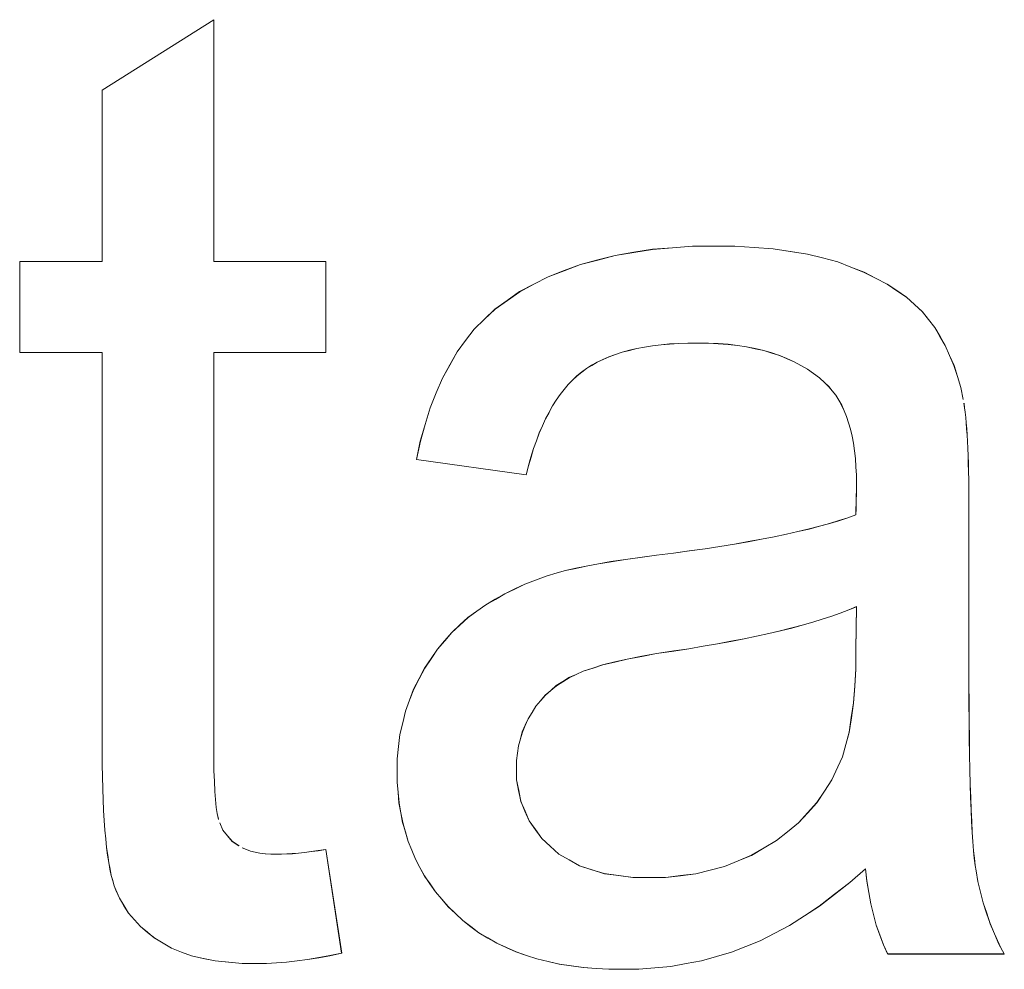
# Model space of a CAD drawing. Extents: x 229 to 926, y 37 to 878.
# Tile 73 of 194: x 316.49 to 319.07, y 809.52 to 812.01. Entities that reach past the tile are written whole.
import ezdxf

# ---------------------------------------------------------------- set-up
doc = ezdxf.new("R2010")
doc.units = 0
doc.layers.get('0').update_dxf_attribs({"lineweight": 13})
doc.layers.add('Beschriftung', color=7, linetype='Continuous', lineweight=25)
doc.layers.add('Beschriftung-A03ENJ5NI0', color=7, linetype='Continuous', lineweight=25)

# ---------------------------------------------------------------- blocks, each defined once
blk = doc.blocks.new('Referenz-A03ENJ5LI0', base_point=(255.7277, 65.704))
at = {"layer": 'Beschriftung', "color": 0, "lineweight": -2}
for p, q in [((316.7064, 811.8221), (316.9985, 812.0064)), ((316.9985, 812.0064), (316.9985, 811.3736)), ((316.7064, 811.3736), (316.7064, 811.8221)), ((318.1981, 811.4096), (318.2503, 811.4136)), ((318.2503, 811.4136), (318.3059, 811.4136)), ((318.3059, 811.4136), (318.361, 811.4136)), ((318.361, 811.4136), (318.4111, 811.4102)), ((318.0025, 811.3776), (318.048, 811.3896)), ((318.048, 811.3896), (318.0969, 811.3976)), ((318.0969, 811.3976), (318.1458, 811.4056)), ((318.1458, 811.4056), (318.1981, 811.4096)), ((318.4111, 811.4102), (318.4611, 811.4068)), ((318.4611, 811.4068), (318.5059, 811.4)), ((318.5059, 811.4), (318.5508, 811.3932)), ((318.5508, 811.3932), (318.5905, 811.383)), ((316.4904, 811.1354), (316.4904, 811.3736)), ((316.4904, 811.3736), (316.7064, 811.3736)), ((316.9985, 811.3736), (317.2907, 811.3736)), ((317.2907, 811.3736), (317.2907, 811.1354)), ((317.9148, 811.3496), (317.9569, 811.3656)), ((317.9569, 811.3656), (318.0025, 811.3776)), ((318.5905, 811.383), (318.6301, 811.3726)), ((318.6301, 811.3726), (318.6646, 811.359)), ((317.8726, 811.3335), (317.9148, 811.3496)), ((318.6646, 811.359), (318.6991, 811.3454)), ((318.6991, 811.3454), (318.729, 811.3299)), ((317.7981, 811.2948), (317.8353, 811.3142)), ((317.8353, 811.3142), (317.8726, 811.3335)), ((318.729, 811.3299), (318.759, 811.3145)), ((318.759, 811.3145), (318.7843, 811.2974)), ((317.7658, 811.2719), (317.7981, 811.2948)), ((318.7843, 811.2974), (318.8097, 811.2802)), ((317.7335, 811.2491), (317.7658, 811.2719)), ((318.8097, 811.2802), (318.8305, 811.2613)), ((318.8305, 811.2613), (318.8513, 811.2423)), ((317.7063, 811.2228), (317.7335, 811.2491)), ((318.8513, 811.2423), (318.8675, 811.2216)), ((317.6789, 811.1966), (317.7063, 811.2228)), ((318.8675, 811.2216), (318.8837, 811.201)), ((317.6566, 811.167), (317.6789, 811.1966)), ((318.8837, 811.201), (318.8975, 811.1775)), ((317.6344, 811.1373), (317.6566, 811.167)), ((318.1903, 811.1578), (318.1679, 811.1555)), ((318.2143, 811.159), (318.1903, 811.1578)), ((318.2383, 811.1602), (318.2143, 811.159)), ((318.2641, 811.1602), (318.2383, 811.1602)), ((318.2916, 811.1602), (318.2641, 811.1602)), ((318.3175, 811.1586), (318.2916, 811.1602)), ((318.3434, 811.1569), (318.3175, 811.1586)), ((318.3676, 811.1537), (318.3434, 811.1569)), ((318.8975, 811.1775), (318.9113, 811.1541)), ((316.7064, 811.1354), (316.4904, 811.1354)), ((316.7064, 810.0918), (316.7064, 811.1354)), ((317.2907, 811.1354), (316.9985, 811.1354)), ((316.9985, 811.1354), (316.9985, 810.0739)), ((317.6152, 811.1029), (317.6344, 811.1373)), ((318.0488, 811.1305), (318.0316, 811.1245)), ((318.0662, 811.1364), (318.0488, 811.1305)), ((318.0852, 811.1412), (318.0662, 811.1364)), ((318.1042, 811.146), (318.0852, 811.1412)), ((318.1249, 811.1495), (318.1042, 811.146)), ((318.1456, 811.1531), (318.1249, 811.1495)), ((318.1679, 811.1555), (318.1456, 811.1531)), ((318.3917, 811.1504), (318.3676, 811.1537)), ((318.4141, 811.1455), (318.3917, 811.1504)), ((318.4365, 811.1406), (318.4141, 811.1455)), ((318.4574, 811.1342), (318.4365, 811.1406)), ((318.4781, 811.1276), (318.4574, 811.1342)), ((318.9113, 811.1541), (318.9226, 811.128)), ((318.0004, 811.1104), (317.9864, 811.102)), ((318.016, 811.1175), (318.0004, 811.1104)), ((318.0316, 811.1245), (318.016, 811.1175)), ((318.4972, 811.1194), (318.4781, 811.1276)), ((318.5163, 811.1114), (318.4972, 811.1194)), ((318.5337, 811.1016), (318.5163, 811.1114)), ((318.9226, 811.128), (318.934, 811.1018)), ((317.596, 811.0686), (317.6152, 811.1029)), ((317.9602, 811.0843), (317.948, 811.0747)), ((317.9725, 811.0937), (317.9602, 811.0843)), ((317.9864, 811.102), (317.9725, 811.0937)), ((318.551, 811.0917), (318.5337, 811.1016)), ((318.5667, 811.0803), (318.551, 811.0917)), ((318.5823, 811.0689), (318.5667, 811.0803)), ((318.934, 811.1018), (318.9429, 811.073)), ((317.58, 811.0297), (317.596, 811.0686)), ((317.9365, 811.0634), (317.9251, 811.0521)), ((317.948, 811.0747), (317.9365, 811.0634)), ((318.5963, 811.0559), (318.5823, 811.0689)), ((318.6067, 811.0462), (318.5963, 811.0559)), ((318.9429, 811.073), (318.9519, 811.0442)), ((317.5639, 810.9907), (317.58, 811.0297)), ((317.9144, 811.039), (317.9038, 811.0257)), ((317.9251, 811.0521), (317.9144, 811.039)), ((318.6157, 811.0349), (318.6067, 811.0462)), ((318.6248, 811.0236), (318.6157, 811.0349)), ((318.9519, 811.0442), (318.9583, 811.0125)), ((317.8939, 811.0108), (317.884, 810.9958)), ((317.9038, 811.0257), (317.8939, 811.0108)), ((318.6325, 811.0105), (318.6248, 811.0236)), ((318.6402, 810.9974), (318.6325, 811.0105)), ((318.9602, 811.0028), (318.9618, 810.991)), ((317.551, 810.9471), (317.5639, 810.9907)), ((317.875, 810.979), (317.8659, 810.9622)), ((317.884, 810.9958), (317.875, 810.979)), ((318.6467, 810.9826), (318.6402, 810.9974)), ((318.6532, 810.9677), (318.6467, 810.9826)), ((318.9618, 810.991), (318.9634, 810.9793)), ((318.9634, 810.9793), (318.9647, 810.9655)), ((317.8659, 810.9622), (317.8576, 810.9436)), ((318.6583, 810.9512), (318.6532, 810.9677)), ((318.6635, 810.9346), (318.6583, 810.9512)), ((318.9647, 810.9655), (318.9661, 810.9517)), ((318.9661, 810.9517), (318.9672, 810.936)), ((317.5382, 810.9036), (317.551, 810.9471)), ((317.8493, 810.9249), (317.8418, 810.9044)), ((317.8576, 810.9436), (317.8493, 810.9249)), ((318.6674, 810.9163), (318.6635, 810.9346)), ((318.9672, 810.936), (318.9684, 810.9203)), ((317.5284, 810.8552), (317.5382, 810.9036)), ((317.8418, 810.9044), (317.8344, 810.8839)), ((318.6712, 810.898), (318.6674, 810.9163)), ((318.9684, 810.9203), (318.9693, 810.9026)), ((318.9693, 810.9026), (318.9702, 810.8849)), ((317.8344, 810.8839), (317.8277, 810.8617)), ((318.6738, 810.8779), (318.6712, 810.898)), ((318.6764, 810.8579), (318.6738, 810.8779)), ((318.9702, 810.8849), (318.9709, 810.8652)), ((317.8152, 810.8153), (317.5284, 810.8552)), ((317.8277, 810.8617), (317.8211, 810.8394)), ((318.6777, 810.8361), (318.6764, 810.8579)), ((318.9709, 810.8652), (318.9716, 810.8456)), ((317.8211, 810.8394), (317.8152, 810.8153)), ((318.6789, 810.8143), (318.6777, 810.8361)), ((318.9716, 810.8456), (318.9721, 810.824)), ((318.9721, 810.824), (318.9725, 810.8023)), ((318.6789, 810.7909), (318.6789, 810.8143)), ((318.9725, 810.8023), (318.9727, 810.7788)), ((318.6786, 810.7622), (318.6788, 810.7722)), ((318.6788, 810.7722), (318.6789, 810.7909)), ((318.9727, 810.7788), (318.973, 810.7552)), ((318.6781, 810.7393), (318.6784, 810.7522)), ((318.6784, 810.7522), (318.6786, 810.7622)), ((318.973, 810.7552), (318.973, 810.7296)), ((318.6773, 810.7105), (318.6778, 810.7263)), ((318.6778, 810.7263), (318.6781, 810.7393)), ((318.973, 810.7296), (318.973, 810.3206)), ((318.6088, 810.688), (318.6327, 810.6954)), ((318.6327, 810.6954), (318.6565, 810.7028)), ((318.6565, 810.7028), (318.6773, 810.7105)), ((318.4961, 810.6601), (318.5257, 810.6669)), ((318.5257, 810.6669), (318.5554, 810.6737)), ((318.5554, 810.6737), (318.5821, 810.6809)), ((318.5821, 810.6809), (318.6088, 810.688)), ((318.3599, 810.6341), (318.3954, 810.6405)), ((318.3954, 810.6405), (318.4309, 810.6468)), ((318.4309, 810.6468), (318.4635, 810.6534)), ((318.4635, 810.6534), (318.4961, 810.6601)), ((318.2005, 810.6104), (318.2418, 810.6162)), ((318.2418, 810.6162), (318.2831, 810.622)), ((318.2831, 810.622), (318.3216, 810.6281)), ((318.3216, 810.6281), (318.3599, 810.6341)), ((318.0369, 810.5881), (318.0749, 810.5937)), ((318.0749, 810.5937), (318.1128, 810.5994)), ((318.1128, 810.5994), (318.1563, 810.6049)), ((318.1563, 810.6049), (318.2005, 810.6104)), ((317.8964, 810.5589), (317.9181, 810.5648)), ((317.9181, 810.5648), (317.945, 810.5707)), ((317.945, 810.5707), (317.9719, 810.5766)), ((317.9719, 810.5766), (318.0045, 810.5823)), ((318.0045, 810.5823), (318.0369, 810.5881)), ((317.8117, 810.5293), (317.8395, 810.5399)), ((317.8395, 810.5399), (317.8672, 810.5504)), ((317.8672, 810.5504), (317.8964, 810.5589)), ((317.7591, 810.5042), (317.7854, 810.5167)), ((317.7854, 810.5167), (317.8117, 810.5293)), ((317.7096, 810.4751), (317.7343, 810.4896)), ((317.7343, 810.4896), (317.7591, 810.5042)), ((317.6862, 810.4584), (317.7096, 810.4751)), ((318.659, 810.4619), (318.6367, 810.4537)), ((318.6789, 810.4704), (318.659, 810.4619)), ((318.6773, 810.358), (318.6789, 810.4704)), ((317.6418, 810.4224), (317.6629, 810.4418)), ((317.6629, 810.4418), (317.6862, 810.4584)), ((318.5894, 810.4376), (318.5645, 810.4297)), ((318.6143, 810.4455), (318.5894, 810.4376)), ((318.6367, 810.4537), (318.6143, 810.4455)), ((317.6207, 810.4031), (317.6418, 810.4224)), ((318.5097, 810.4146), (318.4798, 810.4074)), ((318.5371, 810.4222), (318.5097, 810.4146)), ((318.5645, 810.4297), (318.5371, 810.4222)), ((317.6018, 810.3811), (317.6207, 810.4031)), ((318.3852, 810.3863), (318.3504, 810.3797)), ((318.4176, 810.3932), (318.3852, 810.3863)), ((318.45, 810.4), (318.4176, 810.3932)), ((318.4798, 810.4074), (318.45, 810.4)), ((317.5663, 810.3343), (317.5829, 810.359)), ((317.5829, 810.359), (317.6018, 810.3811)), ((318.2409, 810.3604), (318.201, 810.3545)), ((318.2782, 810.3668), (318.2409, 810.3604)), ((318.3156, 810.3731), (318.2782, 810.3668)), ((318.3504, 810.3797), (318.3156, 810.3731)), ((318.6773, 810.3073), (318.6773, 810.358)), ((317.5496, 810.3096), (317.5663, 810.3343)), ((318.0789, 810.3332), (318.047, 810.3256)), ((318.1175, 810.3405), (318.0789, 810.3332)), ((318.156, 810.3477), (318.1175, 810.3405)), ((318.201, 810.3545), (318.156, 810.3477)), ((317.5352, 810.282), (317.5496, 810.3096)), ((317.9898, 810.3098), (317.9645, 810.3018)), ((318.0151, 810.3179), (317.9898, 810.3098)), ((318.047, 810.3256), (318.0151, 810.3179)), ((318.6744, 810.2628), (318.6773, 810.3073)), ((318.973, 810.3206), (318.973, 810.2671)), ((317.5208, 810.2546), (317.5352, 810.282)), ((317.9271, 810.2847), (317.9106, 810.2741)), ((317.9458, 810.2932), (317.9271, 810.2847)), ((317.9645, 810.3018), (317.9458, 810.2932)), ((317.51, 810.2257), (317.5208, 810.2546)), ((317.8939, 810.2636), (317.8796, 810.2512)), ((317.9106, 810.2741), (317.8939, 810.2636)), ((318.6715, 810.2183), (318.6744, 810.2628)), ((318.973, 810.2671), (318.9733, 810.2186)), ((317.8652, 810.2388), (317.8529, 810.2243)), ((317.8796, 810.2512), (317.8652, 810.2388)), ((317.4993, 810.1967), (317.51, 810.2257)), ((317.8406, 810.2099), (317.8304, 810.1935)), ((317.8529, 810.2243), (317.8406, 810.2099)), ((318.6656, 810.1799), (318.6715, 810.2183)), ((318.9733, 810.2186), (318.9735, 810.17)), ((317.4921, 810.1664), (317.4993, 810.1967)), ((317.8203, 810.1771), (317.8126, 810.1598)), ((317.8304, 810.1935), (317.8203, 810.1771)), ((318.6598, 810.1416), (318.6656, 810.1799)), ((317.4848, 810.1361), (317.4921, 810.1664)), ((317.8126, 810.1598), (317.805, 810.1425)), ((318.9735, 810.17), (318.9741, 810.1264)), ((317.4812, 810.1043), (317.4848, 810.1361)), ((317.805, 810.1425), (317.7999, 810.1243)), ((318.6509, 810.1095), (318.6598, 810.1416)), ((318.9741, 810.1264), (318.9747, 810.0827)), ((317.4776, 810.0725), (317.4812, 810.1043)), ((317.7948, 810.1061), (317.7923, 810.087)), ((317.7999, 810.1243), (317.7948, 810.1061)), ((318.6421, 810.0773), (318.6509, 810.1095)), ((316.7064, 810.0572), (316.7064, 810.0918)), ((317.7923, 810.087), (317.7898, 810.0678)), ((318.6303, 810.0513), (318.6421, 810.0773)), ((318.9747, 810.0827), (318.9756, 810.044)), ((316.7069, 810.0256), (316.7064, 810.0572)), ((316.9985, 810.0739), (316.9985, 810.0409)), ((317.4776, 810.0393), (317.4776, 810.0725)), ((317.7898, 810.0678), (317.7898, 810.0478)), ((318.6149, 810.0176), (318.6303, 810.0513)), ((316.7075, 809.994), (316.7069, 810.0256)), ((316.9985, 810.0409), (316.9995, 810.0139)), ((317.4776, 810.0109), (317.4776, 810.0393)), ((317.7898, 810.0478), (317.7898, 810.0172)), ((318.9756, 810.044), (318.9765, 810.0052)), ((316.9995, 810.0139), (317.0004, 809.9869)), ((317.48, 809.984), (317.4776, 810.0109)), ((317.7898, 810.0172), (317.7953, 809.989)), ((318.5951, 809.9876), (318.6149, 810.0176)), ((318.9765, 810.0052), (318.9776, 809.9715)), ((316.7086, 809.9654), (316.7075, 809.994)), ((317.0004, 809.9869), (317.0023, 809.9657)), ((317.4824, 809.9569), (317.48, 809.984)), ((317.7953, 809.989), (317.8008, 809.961)), ((318.5754, 809.9575), (318.5951, 809.9876)), ((318.9776, 809.9715), (318.9788, 809.9376)), ((316.7097, 809.9367), (316.7086, 809.9654)), ((317.0023, 809.9657), (317.0043, 809.9445)), ((317.4872, 809.9311), (317.4824, 809.9569)), ((317.8008, 809.961), (317.8119, 809.9354)), ((318.5512, 809.9309), (318.5754, 809.9575)), ((316.7114, 809.911), (316.7097, 809.9367)), ((317.0043, 809.9445), (317.0071, 809.9292)), ((317.0071, 809.9292), (317.01, 809.914)), ((317.4919, 809.9053), (317.4872, 809.9311)), ((317.8119, 809.9354), (317.8229, 809.9098)), ((318.5271, 809.9044), (318.5512, 809.9309)), ((318.9788, 809.9376), (318.9803, 809.9087)), ((316.713, 809.8854), (316.7114, 809.911)), ((317.0139, 809.9046), (317.0215, 809.8858)), ((317.4991, 809.8808), (317.4919, 809.9053)), ((317.8229, 809.9098), (317.8395, 809.8868)), ((318.4986, 809.8815), (318.5271, 809.9044)), ((318.9803, 809.9087), (318.9817, 809.8797)), ((316.7153, 809.8628), (316.713, 809.8854)), ((317.0215, 809.8858), (317.034, 809.8708)), ((317.034, 809.8708), (317.0465, 809.8559)), ((317.5063, 809.8562), (317.4991, 809.8808)), ((317.8395, 809.8868), (317.856, 809.8638)), ((318.4701, 809.8585), (318.4986, 809.8815)), ((318.9817, 809.8797), (318.9835, 809.8557)), ((316.7175, 809.8401), (316.7153, 809.8628)), ((317.0465, 809.8559), (317.0639, 809.8448)), ((317.5158, 809.833), (317.5063, 809.8562)), ((317.856, 809.8638), (317.8781, 809.8433)), ((317.8781, 809.8433), (317.9003, 809.823)), ((318.4372, 809.8391), (318.4701, 809.8585)), ((318.9835, 809.8557), (318.9852, 809.8316)), ((316.7204, 809.8203), (316.7175, 809.8401)), ((316.7231, 809.8006), (316.7204, 809.8203)), ((317.0726, 809.8392), (317.0832, 809.835)), ((317.0832, 809.835), (317.0937, 809.8308)), ((317.0937, 809.8308), (317.106, 809.8281)), ((317.106, 809.8281), (317.1185, 809.8253)), ((317.1185, 809.8253), (317.1328, 809.8239)), ((317.1328, 809.8239), (317.147, 809.8225)), ((317.147, 809.8225), (317.1632, 809.8225)), ((317.1632, 809.8225), (317.1753, 809.8225)), ((317.1753, 809.8225), (317.1893, 809.8233)), ((317.1893, 809.8233), (317.2033, 809.8241)), ((317.2033, 809.8241), (317.2193, 809.8257)), ((317.2193, 809.8257), (317.2352, 809.8272)), ((317.2352, 809.8272), (317.2531, 809.8296)), ((317.2531, 809.8296), (317.2709, 809.832)), ((317.2709, 809.832), (317.2907, 809.8351)), ((317.2907, 809.8351), (317.3325, 809.5639)), ((317.5253, 809.8097), (317.5158, 809.833)), ((317.9003, 809.823), (317.9276, 809.8076)), ((318.3692, 809.8052), (318.4043, 809.8197)), ((318.4043, 809.8197), (318.4372, 809.8391)), ((318.9852, 809.8316), (318.9872, 809.8125)), ((316.7265, 809.7838), (316.7231, 809.8006)), ((317.5373, 809.7877), (317.5253, 809.8097)), ((317.9276, 809.8076), (317.9548, 809.7922)), ((317.9548, 809.7922), (317.9871, 809.782)), ((318.2964, 809.7809), (318.3339, 809.7906)), ((318.3339, 809.7906), (318.3692, 809.8052)), ((318.9872, 809.8125), (318.9893, 809.7934)), ((318.9893, 809.7934), (318.9917, 809.7793)), ((316.7298, 809.7672), (316.7265, 809.7838)), ((316.7337, 809.7534), (316.7298, 809.7672)), ((317.5492, 809.7657), (317.5373, 809.7877)), ((317.5635, 809.745), (317.5492, 809.7657)), ((317.9871, 809.782), (318.0195, 809.7718)), ((318.0195, 809.7718), (318.057, 809.7666)), ((318.057, 809.7666), (318.0944, 809.7616)), ((318.1793, 809.7616), (318.219, 809.7664)), ((318.219, 809.7664), (318.2589, 809.7713)), ((318.2589, 809.7713), (318.2964, 809.7809)), ((318.7026, 809.7844), (318.6618, 809.7484)), ((318.7058, 809.7525), (318.7026, 809.7844)), ((318.9917, 809.7793), (318.9963, 809.7509)), ((316.7376, 809.7396), (316.7337, 809.7534)), ((316.742, 809.7289), (316.7376, 809.7396)), ((317.5778, 809.7243), (317.5635, 809.745)), ((318.0944, 809.7616), (318.137, 809.7616)), ((318.137, 809.7616), (318.1793, 809.7616)), ((318.6618, 809.7484), (318.6218, 809.7176)), ((318.711, 809.7227), (318.7058, 809.7525)), ((318.9963, 809.7509), (319.0033, 809.7231)), ((316.751, 809.7073), (316.742, 809.7289)), ((317.5945, 809.7048), (317.5778, 809.7243)), ((318.6218, 809.7176), (318.5819, 809.6869)), ((318.7163, 809.6927), (318.711, 809.7227)), ((319.0033, 809.7231), (319.0102, 809.6952)), ((316.7631, 809.6878), (316.751, 809.7073)), ((316.7753, 809.6683), (316.7631, 809.6878)), ((317.6112, 809.6854), (317.5945, 809.7048)), ((318.7235, 809.6648), (318.7163, 809.6927)), ((319.0102, 809.6952), (319.0195, 809.6681)), ((316.7907, 809.6509), (316.7753, 809.6683)), ((317.6303, 809.6671), (317.6112, 809.6854)), ((317.6494, 809.649), (317.6303, 809.6671)), ((318.5819, 809.6869), (318.5427, 809.6615)), ((318.7308, 809.637), (318.7235, 809.6648)), ((319.0195, 809.6681), (319.0287, 809.6408)), ((316.8061, 809.6336), (316.7907, 809.6509)), ((317.6704, 809.633), (317.6494, 809.649)), ((318.5427, 809.6615), (318.5035, 809.6359)), ((318.7401, 809.6112), (318.7308, 809.637)), ((319.0287, 809.6408), (319.0402, 809.6141)), ((316.8248, 809.6182), (316.8061, 809.6336)), ((316.8434, 809.6029), (316.8248, 809.6182)), ((317.6916, 809.617), (317.6704, 809.633)), ((317.7147, 809.6034), (317.6916, 809.617)), ((318.4652, 809.6158), (318.4268, 809.5957)), ((318.5035, 809.6359), (318.4652, 809.6158)), ((318.7494, 809.5854), (318.7401, 809.6112)), ((319.0402, 809.6141), (319.0517, 809.5875)), ((316.8653, 809.5897), (316.8434, 809.6029)), ((316.8872, 809.5764), (316.8653, 809.5897)), ((317.738, 809.5897), (317.7147, 809.6034)), ((317.7632, 809.5783), (317.738, 809.5897)), ((318.4268, 809.5957), (318.3893, 809.5808)), ((318.7606, 809.5615), (318.7494, 809.5854)), ((319.0517, 809.5875), (319.0656, 809.5615)), ((316.9136, 809.5665), (316.8872, 809.5764)), ((316.9399, 809.5565), (316.9136, 809.5665)), ((317.3325, 809.5639), (317.3017, 809.5571)), ((317.7885, 809.567), (317.7632, 809.5783)), ((317.8157, 809.5579), (317.7885, 809.567)), ((318.3518, 809.566), (318.3128, 809.5549)), ((318.3893, 809.5808), (318.3518, 809.566)), ((319.0656, 809.5615), (318.7606, 809.5615)), ((316.9707, 809.5499), (316.9399, 809.5565)), ((317.0015, 809.5434), (316.9707, 809.5499)), ((317.0369, 809.5401), (317.0015, 809.5434)), ((317.0722, 809.5367), (317.0369, 809.5401)), ((317.1118, 809.5367), (317.0722, 809.5367)), ((317.1362, 809.5367), (317.1118, 809.5367)), ((317.1621, 809.5385), (317.1362, 809.5367)), ((317.1881, 809.5401), (317.1621, 809.5385)), ((317.2157, 809.5435), (317.1881, 809.5401)), ((317.2432, 809.5469), (317.2157, 809.5435)), ((317.2724, 809.552), (317.2432, 809.5469)), ((317.3017, 809.5571), (317.2724, 809.552)), ((317.8431, 809.5487), (317.8157, 809.5579)), ((317.8724, 809.5419), (317.8431, 809.5487)), ((317.9018, 809.5351), (317.8724, 809.5419)), ((317.9331, 809.5305), (317.9018, 809.5351)), ((318.2336, 809.5363), (318.1933, 809.5288)), ((318.2738, 809.5437), (318.2336, 809.5363)), ((318.3128, 809.5549), (318.2738, 809.5437)), ((317.9646, 809.526), (317.9331, 809.5305)), ((317.9979, 809.5237), (317.9646, 809.526)), ((318.0315, 809.5215), (317.9979, 809.5237)), ((318.067, 809.5215), (318.0315, 809.5215)), ((318.1099, 809.5215), (318.067, 809.5215)), ((318.1516, 809.5252), (318.1099, 809.5215)), ((318.1933, 809.5288), (318.1516, 809.5252))]:
    blk.add_line(p, q, dxfattribs=at)
blk = doc.blocks.new('Referenz-A03ENJ62I0', base_point=(255.7277, 65.7055))
at = {"layer": 'Beschriftung-A03ENJ5NI0', "color": 0, "lineweight": -2}
for p, q in [((316.7065, 811.8219), (316.9986, 812.0062)), ((316.9986, 812.0062), (316.9986, 811.3734)), ((316.7065, 811.3734), (316.7065, 811.8219)), ((318.1982, 811.4094), (318.2505, 811.4134)), ((318.2505, 811.4134), (318.3061, 811.4134)), ((318.3061, 811.4134), (318.3612, 811.4134)), ((318.3612, 811.4134), (318.4112, 811.41)), ((318.0027, 811.3774), (318.0481, 811.3894)), ((318.0481, 811.3894), (318.0971, 811.3974)), ((318.0971, 811.3974), (318.1459, 811.4054)), ((318.1459, 811.4054), (318.1982, 811.4094)), ((318.4112, 811.41), (318.4612, 811.4066)), ((318.4612, 811.4066), (318.5061, 811.3998)), ((318.5061, 811.3998), (318.551, 811.393)), ((318.551, 811.393), (318.5906, 811.3828)), ((316.4905, 811.1352), (316.4905, 811.3734)), ((316.4905, 811.3734), (316.7065, 811.3734)), ((316.9986, 811.3734), (317.2909, 811.3734)), ((317.2909, 811.3734), (317.2909, 811.1352)), ((317.9149, 811.3495), (317.9571, 811.3654)), ((317.9571, 811.3654), (318.0027, 811.3774)), ((318.5906, 811.3828), (318.6302, 811.3725)), ((318.6302, 811.3725), (318.6647, 811.3589)), ((317.8727, 811.3333), (317.9149, 811.3495)), ((318.6647, 811.3589), (318.6993, 811.3452)), ((318.6993, 811.3452), (318.7292, 811.3297)), ((317.7982, 811.2946), (317.8354, 811.314)), ((317.8354, 811.314), (317.8727, 811.3333)), ((318.7292, 811.3297), (318.7591, 811.3144)), ((318.7591, 811.3144), (318.7844, 811.2972)), ((317.766, 811.2718), (317.7982, 811.2946)), ((318.7844, 811.2972), (318.8098, 811.28)), ((317.7337, 811.2489), (317.766, 811.2718)), ((318.8098, 811.28), (318.8306, 811.2611)), ((318.8306, 811.2611), (318.8514, 811.2422)), ((317.7065, 811.2226), (317.7337, 811.2489)), ((318.8514, 811.2422), (318.8677, 811.2215)), ((317.6791, 811.1964), (317.7065, 811.2226)), ((318.8677, 811.2215), (318.8838, 811.2008)), ((317.6568, 811.1668), (317.6791, 811.1964)), ((318.8838, 811.2008), (318.8977, 811.1773)), ((317.6345, 811.1371), (317.6568, 811.1668)), ((318.1904, 811.1576), (318.168, 811.1553)), ((318.2145, 811.1588), (318.1904, 811.1576)), ((318.2385, 811.16), (318.2145, 811.1588)), ((318.2642, 811.16), (318.2385, 811.16)), ((318.2917, 811.16), (318.2642, 811.16)), ((318.3176, 811.1584), (318.2917, 811.16)), ((318.3436, 811.1567), (318.3176, 811.1584)), ((318.3677, 811.1535), (318.3436, 811.1567)), ((318.8977, 811.1773), (318.9114, 811.154)), ((316.7065, 811.1352), (316.4905, 811.1352)), ((316.7065, 810.0916), (316.7065, 811.1352)), ((317.2909, 811.1352), (316.9986, 811.1352)), ((316.9986, 811.1352), (316.9986, 810.0737)), ((317.6153, 811.1027), (317.6345, 811.1371)), ((318.049, 811.1303), (318.0318, 811.1244)), ((318.0663, 811.1363), (318.049, 811.1303)), ((318.0853, 811.141), (318.0663, 811.1363)), ((318.1044, 811.1458), (318.0853, 811.141)), ((318.125, 811.1493), (318.1044, 811.1458)), ((318.1457, 811.1529), (318.125, 811.1493)), ((318.168, 811.1553), (318.1457, 811.1529)), ((318.3918, 811.1502), (318.3677, 811.1535)), ((318.4142, 811.1453), (318.3918, 811.1502)), ((318.4367, 811.1405), (318.4142, 811.1453)), ((318.4575, 811.134), (318.4367, 811.1405)), ((318.4783, 811.1274), (318.4575, 811.134)), ((318.9114, 811.154), (318.9228, 811.1278)), ((318.0005, 811.1102), (317.9866, 811.1018)), ((318.0162, 811.1173), (318.0005, 811.1102)), ((318.0318, 811.1244), (318.0162, 811.1173)), ((318.4974, 811.1192), (318.4783, 811.1274)), ((318.5164, 811.1112), (318.4974, 811.1192)), ((318.5338, 811.1014), (318.5164, 811.1112)), ((318.9228, 811.1278), (318.9342, 811.1016)), ((317.5961, 811.0684), (317.6153, 811.1027)), ((317.9604, 811.0841), (317.9481, 811.0745)), ((317.9726, 811.0935), (317.9604, 811.0841)), ((317.9866, 811.1018), (317.9726, 811.0935)), ((318.5511, 811.0915), (318.5338, 811.1014)), ((318.5668, 811.0802), (318.5511, 811.0915)), ((318.5824, 811.0688), (318.5668, 811.0802)), ((318.9342, 811.1016), (318.943, 811.0728)), ((317.5801, 811.0295), (317.5961, 811.0684)), ((317.9366, 811.0632), (317.9252, 811.0519)), ((317.9481, 811.0745), (317.9366, 811.0632)), ((318.5965, 811.0558), (318.5824, 811.0688)), ((318.6068, 811.046), (318.5965, 811.0558)), ((318.943, 811.0728), (318.952, 811.044)), ((317.5641, 810.9905), (317.5801, 811.0295)), ((317.9145, 811.0388), (317.9039, 811.0255)), ((317.9252, 811.0519), (317.9145, 811.0388)), ((318.6158, 811.0348), (318.6068, 811.046)), ((318.6249, 811.0234), (318.6158, 811.0348)), ((318.952, 811.044), (318.9585, 811.0124)), ((317.894, 811.0106), (317.8841, 810.9956)), ((317.9039, 811.0255), (317.894, 811.0106)), ((318.6326, 811.0103), (318.6249, 811.0234)), ((318.6404, 810.9972), (318.6326, 811.0103)), ((318.9604, 811.0026), (318.962, 810.9908)), ((317.5512, 810.9469), (317.5641, 810.9905)), ((317.8751, 810.9788), (317.8661, 810.962)), ((317.8841, 810.9956), (317.8751, 810.9788)), ((318.6468, 810.9824), (318.6404, 810.9972)), ((318.6533, 810.9676), (318.6468, 810.9824)), ((318.962, 810.9908), (318.9635, 810.9791)), ((318.9635, 810.9791), (318.9649, 810.9653)), ((317.8661, 810.962), (317.8578, 810.9434)), ((318.6585, 810.951), (318.6533, 810.9676)), ((318.6636, 810.9344), (318.6585, 810.951)), ((318.9649, 810.9653), (318.9662, 810.9516)), ((318.9662, 810.9516), (318.9674, 810.9358)), ((317.5383, 810.9034), (317.5512, 810.9469)), ((317.8494, 810.9247), (317.842, 810.9043)), ((317.8578, 810.9434), (317.8494, 810.9247)), ((318.6675, 810.9161), (318.6636, 810.9344)), ((318.9674, 810.9358), (318.9686, 810.9201)), ((317.5286, 810.8551), (317.5383, 810.9034)), ((317.842, 810.9043), (317.8345, 810.8838)), ((318.6714, 810.8978), (318.6675, 810.9161)), ((318.9686, 810.9201), (318.9694, 810.9024)), ((318.9694, 810.9024), (318.9704, 810.8847)), ((317.8345, 810.8838), (317.8279, 810.8615)), ((318.6739, 810.8777), (318.6714, 810.8978)), ((318.6765, 810.8578), (318.6739, 810.8777)), ((318.9704, 810.8847), (318.9711, 810.865)), ((317.8154, 810.8151), (317.5286, 810.8551)), ((317.8279, 810.8615), (317.8212, 810.8392)), ((318.6778, 810.836), (318.6765, 810.8578)), ((318.9711, 810.865), (318.9717, 810.8454)), ((317.8212, 810.8392), (317.8154, 810.8151)), ((318.6791, 810.8141), (318.6778, 810.836)), ((318.9717, 810.8454), (318.9722, 810.8238)), ((318.9722, 810.8238), (318.9726, 810.8021)), ((318.6791, 810.7907), (318.6791, 810.8141)), ((318.9726, 810.8021), (318.9729, 810.7786)), ((318.6788, 810.762), (318.6789, 810.7721)), ((318.6789, 810.7721), (318.6791, 810.7907)), ((318.9729, 810.7786), (318.9732, 810.755)), ((318.6782, 810.7391), (318.6786, 810.752)), ((318.6786, 810.752), (318.6788, 810.762)), ((318.9732, 810.755), (318.9732, 810.7294)), ((318.6775, 810.7103), (318.678, 810.7261)), ((318.678, 810.7261), (318.6782, 810.7391)), ((318.9732, 810.7294), (318.9732, 810.3204)), ((318.609, 810.6878), (318.6328, 810.6952)), ((318.6328, 810.6952), (318.6566, 810.7027)), ((318.6566, 810.7027), (318.6775, 810.7103)), ((318.4962, 810.6599), (318.5259, 810.6667)), ((318.5259, 810.6667), (318.5555, 810.6735)), ((318.5555, 810.6735), (318.5823, 810.6808)), ((318.5823, 810.6808), (318.609, 810.6878)), ((318.3956, 810.6403), (318.431, 810.6466)), ((318.431, 810.6466), (318.4636, 810.6532)), ((318.4636, 810.6532), (318.4962, 810.6599)), ((318.2006, 810.6102), (318.2419, 810.6161)), ((318.2419, 810.6161), (318.2833, 810.6219)), ((318.2833, 810.6219), (318.3217, 810.6279)), ((318.3217, 810.6279), (318.36, 810.6339)), ((318.36, 810.6339), (318.3956, 810.6403)), ((318.037, 810.5879), (318.0751, 810.5935)), ((318.0751, 810.5935), (318.113, 810.5992)), ((318.113, 810.5992), (318.1564, 810.6047)), ((318.1564, 810.6047), (318.2006, 810.6102)), ((317.8966, 810.5587), (317.9182, 810.5647)), ((317.9182, 810.5647), (317.9451, 810.5705)), ((317.9451, 810.5705), (317.9721, 810.5764)), ((317.9721, 810.5764), (318.0046, 810.5821)), ((318.0046, 810.5821), (318.037, 810.5879)), ((317.8119, 810.5291), (317.8396, 810.5397)), ((317.8396, 810.5397), (317.8674, 810.5502)), ((317.8674, 810.5502), (317.8966, 810.5587)), ((317.7593, 810.504), (317.7856, 810.5165)), ((317.7856, 810.5165), (317.8119, 810.5291)), ((317.7097, 810.4749), (317.7345, 810.4894)), ((317.7345, 810.4894), (317.7593, 810.504)), ((317.6864, 810.4582), (317.7097, 810.4749)), ((318.6592, 810.4617), (318.6368, 810.4535)), ((318.6791, 810.4702), (318.6592, 810.4617)), ((318.6775, 810.3578), (318.6791, 810.4702)), ((317.642, 810.4223), (317.663, 810.4416)), ((317.663, 810.4416), (317.6864, 810.4582)), ((318.5896, 810.4374), (318.5646, 810.4295)), ((318.6144, 810.4453), (318.5896, 810.4374)), ((318.6368, 810.4535), (318.6144, 810.4453)), ((317.6208, 810.4029), (317.642, 810.4223)), ((318.5099, 810.4144), (318.48, 810.4072)), ((318.5372, 810.422), (318.5099, 810.4144)), ((318.5646, 810.4295), (318.5372, 810.422)), ((317.602, 810.3809), (317.6208, 810.4029)), ((318.3854, 810.3861), (318.3506, 810.3795)), ((318.4178, 810.393), (318.3854, 810.3861)), ((318.4501, 810.3999), (318.4178, 810.393)), ((318.48, 810.4072), (318.4501, 810.3999)), ((317.5665, 810.3341), (317.5831, 810.3589)), ((317.5831, 810.3589), (317.602, 810.3809)), ((318.241, 810.3603), (318.2012, 810.3543)), ((318.2784, 810.3666), (318.241, 810.3603)), ((318.3157, 810.3729), (318.2784, 810.3666)), ((318.3506, 810.3795), (318.3157, 810.3729)), ((318.6775, 810.3071), (318.6775, 810.3578)), ((317.5498, 810.3094), (317.5665, 810.3341)), ((318.079, 810.333), (318.0472, 810.3254)), ((318.1176, 810.3403), (318.079, 810.333)), ((318.1561, 810.3475), (318.1176, 810.3403)), ((318.2012, 810.3543), (318.1561, 810.3475)), ((317.5354, 810.2818), (317.5498, 810.3094)), ((317.99, 810.3097), (317.9646, 810.3016)), ((318.0152, 810.3177), (317.99, 810.3097)), ((318.0472, 810.3254), (318.0152, 810.3177)), ((318.6745, 810.2626), (318.6775, 810.3071)), ((318.9732, 810.3204), (318.9732, 810.2669)), ((317.521, 810.2544), (317.5354, 810.2818)), ((317.9272, 810.2845), (317.9108, 810.274)), ((317.946, 810.2931), (317.9272, 810.2845)), ((317.9646, 810.3016), (317.946, 810.2931)), ((317.5102, 810.2256), (317.521, 810.2544)), ((317.8941, 810.2635), (317.8797, 810.2511)), ((317.9108, 810.274), (317.8941, 810.2635)), ((318.6716, 810.2181), (318.6745, 810.2626)), ((318.9732, 810.2669), (318.9734, 810.2184)), ((317.8653, 810.2386), (317.853, 810.2241)), ((317.8797, 810.2511), (317.8653, 810.2386)), ((317.4994, 810.1966), (317.5102, 810.2256)), ((317.8407, 810.2097), (317.8306, 810.1933)), ((317.853, 810.2241), (317.8407, 810.2097)), ((318.6658, 810.1797), (318.6716, 810.2181)), ((318.9734, 810.2184), (318.9737, 810.1698)), ((317.4922, 810.1662), (317.4994, 810.1966)), ((317.8204, 810.177), (317.8128, 810.1596)), ((317.8306, 810.1933), (317.8204, 810.177)), ((318.6599, 810.1414), (318.6658, 810.1797)), ((317.4849, 810.136), (317.4922, 810.1662)), ((317.8128, 810.1596), (317.8051, 810.1423)), ((318.9737, 810.1698), (318.9743, 810.1262)), ((317.4814, 810.1042), (317.4849, 810.136)), ((317.8051, 810.1423), (317.8, 810.1241)), ((318.651, 810.1093), (318.6599, 810.1414)), ((318.9743, 810.1262), (318.9748, 810.0825)), ((317.4778, 810.0724), (317.4814, 810.1042)), ((317.795, 810.1059), (317.7924, 810.0868)), ((317.8, 810.1241), (317.795, 810.1059)), ((318.6423, 810.0771), (318.651, 810.1093)), ((316.7065, 810.057), (316.7065, 810.0916)), ((317.7924, 810.0868), (317.79, 810.0677)), ((318.6305, 810.0511), (318.6423, 810.0771)), ((318.9748, 810.0825), (318.9758, 810.0439)), ((316.7071, 810.0254), (316.7065, 810.057)), ((316.9986, 810.0737), (316.9986, 810.0407)), ((317.4778, 810.0391), (317.4778, 810.0724)), ((317.79, 810.0677), (317.79, 810.0476)), ((318.615, 810.0174), (318.6305, 810.0511)), ((316.7076, 809.9938), (316.7071, 810.0254)), ((316.9986, 810.0407), (316.9996, 810.0137)), ((317.4778, 810.0108), (317.4778, 810.0391)), ((317.79, 810.0476), (317.79, 810.017)), ((318.9758, 810.0439), (318.9766, 810.005)), ((316.9996, 810.0137), (317.0006, 809.9867)), ((317.4802, 809.9838), (317.4778, 810.0108)), ((317.79, 810.017), (317.7955, 809.9889)), ((318.5953, 809.9875), (318.615, 810.0174)), ((318.9766, 810.005), (318.9778, 809.9713)), ((316.7087, 809.9652), (316.7076, 809.9938)), ((317.0006, 809.9867), (317.0025, 809.9655)), ((317.4825, 809.9567), (317.4802, 809.9838)), ((317.7955, 809.9889), (317.801, 809.9608)), ((318.5755, 809.9573), (318.5953, 809.9875)), ((318.9778, 809.9713), (318.9789, 809.9374)), ((316.7098, 809.9366), (316.7087, 809.9652)), ((317.0025, 809.9655), (317.0044, 809.9444)), ((317.4874, 809.9309), (317.4825, 809.9567)), ((317.801, 809.9608), (317.8121, 809.9352)), ((318.5514, 809.9308), (318.5755, 809.9573)), ((316.7115, 809.9109), (316.7098, 809.9366)), ((317.0044, 809.9444), (317.0073, 809.929)), ((317.0073, 809.929), (317.0102, 809.9138)), ((317.4921, 809.9051), (317.4874, 809.9309)), ((317.8121, 809.9352), (317.823, 809.9096)), ((318.5272, 809.9043), (318.5514, 809.9308)), ((318.9789, 809.9374), (318.9805, 809.9085)), ((316.7132, 809.8852), (316.7115, 809.9109)), ((317.014, 809.9044), (317.0217, 809.8856)), ((317.4993, 809.8806), (317.4921, 809.9051)), ((317.823, 809.9096), (317.8396, 809.8866)), ((318.4987, 809.8813), (318.5272, 809.9043)), ((318.9805, 809.9085), (318.9819, 809.8795)), ((316.7154, 809.8626), (316.7132, 809.8852)), ((317.0217, 809.8856), (317.0342, 809.8706)), ((317.0342, 809.8706), (317.0467, 809.8557)), ((317.5065, 809.856), (317.4993, 809.8806)), ((317.8396, 809.8866), (317.8562, 809.8636)), ((318.4702, 809.8584), (318.4987, 809.8813)), ((318.9819, 809.8795), (318.9836, 809.8556)), ((316.7176, 809.8399), (316.7154, 809.8626)), ((317.0467, 809.8557), (317.064, 809.8446)), ((317.5159, 809.8328), (317.5065, 809.856)), ((317.8562, 809.8636), (317.8783, 809.8432)), ((317.8783, 809.8432), (317.9004, 809.8228)), ((318.4373, 809.8389), (318.4702, 809.8584)), ((318.9836, 809.8556), (318.9853, 809.8314)), ((316.7205, 809.8202), (316.7176, 809.8399)), ((316.7233, 809.8004), (316.7205, 809.8202)), ((317.0727, 809.839), (317.0833, 809.8348)), ((317.0833, 809.8348), (317.0939, 809.8307)), ((317.0939, 809.8307), (317.1062, 809.8279)), ((317.1062, 809.8279), (317.1186, 809.8252)), ((317.1186, 809.8252), (317.1329, 809.8238)), ((317.1329, 809.8238), (317.1471, 809.8223)), ((317.1471, 809.8223), (317.1633, 809.8223)), ((317.1633, 809.8223), (317.1754, 809.8223)), ((317.1754, 809.8223), (317.1894, 809.8231)), ((317.1894, 809.8231), (317.2035, 809.8239)), ((317.2035, 809.8239), (317.2195, 809.8255)), ((317.2195, 809.8255), (317.2353, 809.827)), ((317.2353, 809.827), (317.2532, 809.8294)), ((317.2532, 809.8294), (317.271, 809.8318)), ((317.271, 809.8318), (317.2909, 809.8349)), ((317.2909, 809.8349), (317.3326, 809.5637)), ((317.5254, 809.8095), (317.5159, 809.8328)), ((317.9004, 809.8228), (317.9277, 809.8074)), ((318.3693, 809.805), (318.4045, 809.8195)), ((318.4045, 809.8195), (318.4373, 809.8389)), ((318.9853, 809.8314), (318.9874, 809.8123)), ((316.7266, 809.7837), (316.7233, 809.8004)), ((317.5374, 809.7876), (317.5254, 809.8095)), ((317.9277, 809.8074), (317.9549, 809.792)), ((317.9549, 809.792), (317.9873, 809.7818)), ((318.3341, 809.7904), (318.3693, 809.805)), ((318.9874, 809.8123), (318.9894, 809.7932)), ((318.9894, 809.7932), (318.9918, 809.7791)), ((316.7299, 809.767), (316.7266, 809.7837)), ((316.7338, 809.7532), (316.7299, 809.767)), ((317.5493, 809.7655), (317.5374, 809.7876)), ((317.5636, 809.7448), (317.5493, 809.7655)), ((317.9873, 809.7818), (318.0196, 809.7716)), ((318.0196, 809.7716), (318.0571, 809.7664)), ((318.0571, 809.7664), (318.0946, 809.7614)), ((318.1794, 809.7614), (318.2192, 809.7663)), ((318.2192, 809.7663), (318.2591, 809.7711)), ((318.2591, 809.7711), (318.2966, 809.7807)), ((318.2966, 809.7807), (318.3341, 809.7904)), ((318.7027, 809.7842), (318.662, 809.7483)), ((318.7059, 809.7523), (318.7027, 809.7842)), ((318.9918, 809.7791), (318.9964, 809.7507)), ((316.7377, 809.7395), (316.7338, 809.7532)), ((316.7422, 809.7287), (316.7377, 809.7395)), ((317.5779, 809.7241), (317.5636, 809.7448)), ((318.0946, 809.7614), (318.1372, 809.7614)), ((318.1372, 809.7614), (318.1794, 809.7614)), ((318.662, 809.7483), (318.622, 809.7174)), ((318.7112, 809.7225), (318.7059, 809.7523)), ((318.9964, 809.7507), (319.0035, 809.7229)), ((316.7512, 809.7071), (316.7422, 809.7287)), ((317.5947, 809.7046), (317.5779, 809.7241)), ((318.622, 809.7174), (318.582, 809.6867)), ((318.7164, 809.6925), (318.7112, 809.7225)), ((319.0035, 809.7229), (319.0104, 809.695)), ((316.7633, 809.6877), (316.7512, 809.7071)), ((316.7754, 809.6681), (316.7633, 809.6877)), ((317.6113, 809.6852), (317.5947, 809.7046)), ((318.7237, 809.6646), (318.7164, 809.6925)), ((319.0104, 809.695), (319.0196, 809.6679)), ((316.7908, 809.6507), (316.7754, 809.6681)), ((317.6304, 809.667), (317.6113, 809.6852)), ((317.6495, 809.6488), (317.6304, 809.667)), ((318.582, 809.6867), (318.5428, 809.6613)), ((318.7309, 809.6369), (318.7237, 809.6646)), ((319.0196, 809.6679), (319.0289, 809.6406)), ((316.8063, 809.6334), (316.7908, 809.6507)), ((317.6706, 809.6328), (317.6495, 809.6488)), ((318.5428, 809.6613), (318.5036, 809.6358)), ((318.7402, 809.611), (318.7309, 809.6369)), ((319.0289, 809.6406), (319.0403, 809.6139)), ((316.8249, 809.618), (316.8063, 809.6334)), ((316.8436, 809.6028), (316.8249, 809.618)), ((317.6917, 809.6168), (317.6706, 809.6328)), ((317.7149, 809.6032), (317.6917, 809.6168)), ((318.4653, 809.6156), (318.4269, 809.5955)), ((318.5036, 809.6358), (318.4653, 809.6156)), ((318.7495, 809.5852), (318.7402, 809.611)), ((319.0403, 809.6139), (319.0519, 809.5874)), ((316.8654, 809.5895), (316.8436, 809.6028)), ((316.8874, 809.5763), (316.8654, 809.5895)), ((317.7381, 809.5895), (317.7149, 809.6032)), ((317.7634, 809.5782), (317.7381, 809.5895)), ((318.4269, 809.5955), (318.3895, 809.5807)), ((318.7608, 809.5613), (318.7495, 809.5852)), ((319.0519, 809.5874), (319.0657, 809.5613)), ((316.9137, 809.5663), (316.8874, 809.5763)), ((316.9401, 809.5564), (316.9137, 809.5663)), ((317.3326, 809.5637), (317.3018, 809.5569)), ((317.7886, 809.5668), (317.7634, 809.5782)), ((317.8158, 809.5577), (317.7886, 809.5668)), ((318.3519, 809.5658), (318.313, 809.5547)), ((318.3895, 809.5807), (318.3519, 809.5658)), ((319.0657, 809.5613), (318.7608, 809.5613)), ((316.9709, 809.5497), (316.9401, 809.5564)), ((317.0017, 809.5432), (316.9709, 809.5497)), ((317.037, 809.5399), (317.0017, 809.5432)), ((317.0723, 809.5365), (317.037, 809.5399)), ((317.112, 809.5365), (317.0723, 809.5365)), ((317.1363, 809.5365), (317.112, 809.5365)), ((317.1623, 809.5383), (317.1363, 809.5365)), ((317.1883, 809.5399), (317.1623, 809.5383)), ((317.2158, 809.5434), (317.1883, 809.5399)), ((317.2433, 809.5467), (317.2158, 809.5434)), ((317.2726, 809.5518), (317.2433, 809.5467)), ((317.3018, 809.5569), (317.2726, 809.5518)), ((317.8433, 809.5486), (317.8158, 809.5577)), ((317.8725, 809.5417), (317.8433, 809.5486)), ((317.902, 809.5349), (317.8725, 809.5417)), ((317.9333, 809.5304), (317.902, 809.5349)), ((318.2338, 809.5362), (318.1934, 809.5287)), ((318.274, 809.5435), (318.2338, 809.5362)), ((318.313, 809.5547), (318.274, 809.5435)), ((317.9647, 809.5258), (317.9333, 809.5304)), ((317.9981, 809.5235), (317.9647, 809.5258)), ((318.0316, 809.5213), (317.9981, 809.5235)), ((318.0671, 809.5213), (318.0316, 809.5213)), ((318.1101, 809.5213), (318.0671, 809.5213)), ((318.1518, 809.5251), (318.1101, 809.5213)), ((318.1934, 809.5287), (318.1518, 809.5251))]:
    blk.add_line(p, q, dxfattribs=at)

msp = doc.modelspace()

# ---------------------------------------------------------------- block references
at = {"color": 251, "lineweight": 13, "ltscale": 0.13, "true_color": 0x606060}
for name, p in [('Referenz-A03ENJ5LI0', (255.7277, 65.704)), ('Referenz-A03ENJ62I0', (255.7277, 65.7055))]:
    msp.add_blockref(name, p, dxfattribs=at)

doc.saveas('drawing.dxf')
